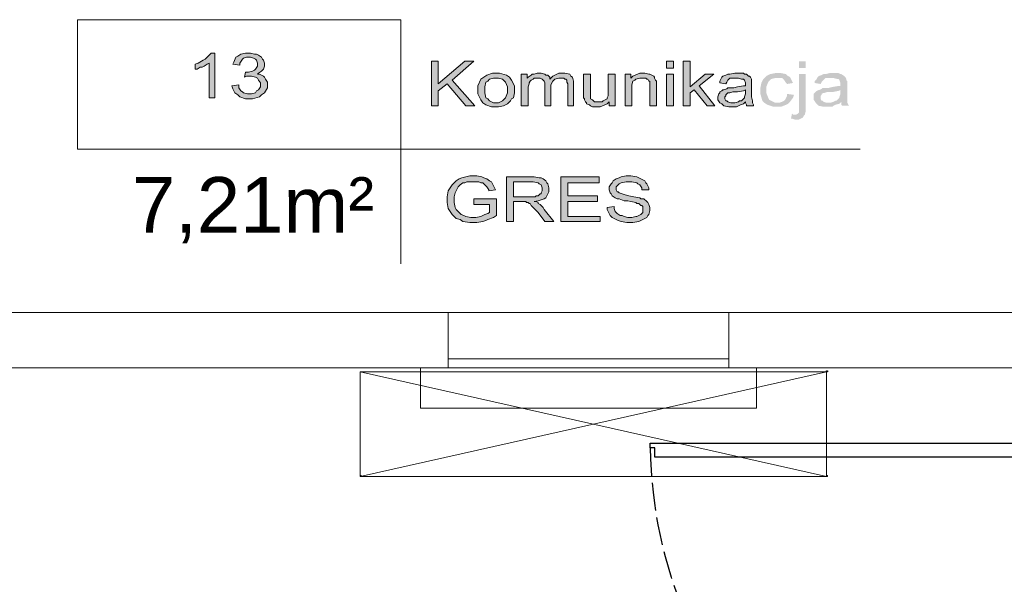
# Model space of a CAD drawing. Header units: millimetres. Extents: x 126553 to 403692, y -95821 to 38049.
# Tile 196 of 256: x 222123 to 222335, y 13043 to 13164. Entities that reach past the tile are written whole.
import ezdxf

# ---------------------------------------------------------------- set-up
doc = ezdxf.new("R2010")
doc.units = ezdxf.units.MM
doc.linetypes.add('ACAD_ISO02W100', pattern=[15, 12, -3])
doc.layers.add('_(15 PYTANIA)', color=3, linetype='Continuous', plot=False)
doc.layers.add('opisy', color=7, linetype='Continuous', lineweight=18)
doc.layers.add('ŚCIANY GRUBE', color=7, linetype='Continuous', lineweight=20)
doc.styles.add('PDF Arial', font='arial.ttf')

msp = doc.modelspace()

# ---------------------------------------------------------------- hatches: boundary and pattern name
at = {"layer": 'opisy'}
h = msp.add_hatch(color=0, dxfattribs=at)
h.paths.add_polyline_path([(222165.23557, 13146.8088), (222163.96349, 13146.8088), (222163.96349, 13154.2293), (222163.53946, 13154.01728), (222162.90342, 13153.59326), (222162.47939, 13153.38124), (222162.05536, 13153.38124), (222161.41932, 13152.95721), (222160.99529, 13152.95721), (222160.99529, 13154.01728), (222161.63134, 13154.2293), (222162.69141, 13154.86534), (222163.11543, 13155.07735), (222163.53946, 13155.50138), (222164.1755, 13156.13742), (222164.38752, 13156.34944), (222165.23557, 13156.34944)], flags=0)
h.paths.add_polyline_path([(222168.83981, 13149.35297), (222170.32391, 13149.56499), (222170.32391, 13148.92895), (222170.74794, 13148.2929), (222171.17197, 13148.08089), (222171.38398, 13147.86887), (222172.23204, 13147.65686), (222173.0801, 13147.65686), (222173.92815, 13147.86887), (222174.14017, 13148.2929), (222174.5642, 13148.50492), (222174.98822, 13149.14096), (222174.98822, 13149.98902), (222174.5642, 13150.62506), (222174.35218, 13151.04909), (222173.92815, 13151.2611), (222173.0801, 13151.47311), (222172.02003, 13151.47311), (222171.596, 13151.2611), (222171.80801, 13152.32117), (222172.44405, 13152.32117), (222173.29211, 13152.53318), (222173.71614, 13152.7452), (222173.92815, 13152.95721), (222174.35218, 13153.59326), (222174.35218, 13154.2293), (222174.14017, 13154.86534), (222173.92815, 13155.07735), (222173.50413, 13155.28937), (222172.86808, 13155.50138), (222172.02003, 13155.50138), (222171.38398, 13155.28937), (222171.17197, 13155.07735), (222170.95996, 13154.86534), (222170.53593, 13154.2293), (222170.53593, 13153.80527), (222169.05183, 13154.01728), (222169.26384, 13154.44131), (222169.68787, 13155.50138), (222170.1119, 13155.7134), (222170.74794, 13156.13742), (222171.80801, 13156.34944), (222172.86808, 13156.34944), (222173.71614, 13156.13742), (222174.14017, 13156.13742), (222174.5642, 13155.92541), (222175.20024, 13155.50138), (222175.41225, 13155.07735), (222175.62427, 13154.86534), (222175.83628, 13154.2293), (222175.83628, 13153.59326), (222175.62427, 13152.95721), (222175.41225, 13152.7452), (222175.20024, 13152.53318), (222174.5642, 13152.10916), (222174.35218, 13151.89714), (222174.77621, 13151.89714), (222175.62427, 13151.47311), (222175.83628, 13151.2611), (222176.04829, 13150.83707), (222176.47232, 13150.20103), (222176.47232, 13148.92895), (222175.83628, 13147.86887), (222175.20024, 13147.44485), (222174.77621, 13147.02082), (222173.29211, 13146.59679), (222171.80801, 13146.59679), (222170.53593, 13147.02082), (222170.1119, 13147.44485), (222169.47586, 13147.86887), (222169.05183, 13148.71693), (222168.83981, 13149.35297)], flags=0)
h = msp.add_hatch(color=7, dxfattribs=at)
h.paths.add_polyline_path([(222211.66666, 13145.11269), (222211.66666, 13154.65333), (222213.15076, 13154.65333), (222213.15076, 13149.777), (222218.87514, 13154.65333), (222220.78327, 13154.65333), (222216.11896, 13150.62506), (222220.99529, 13145.11269), (222219.08716, 13145.11269), (222215.05889, 13149.777), (222213.15076, 13148.2929), (222213.15076, 13145.11269)], flags=0)
h.paths.add_polyline_path([(222221.63133, 13148.50492), (222221.63133, 13149.35297), (222222.26737, 13150.83707), (222222.90341, 13151.2611), (222223.53945, 13151.68513), (222224.81154, 13152.10916), (222226.29564, 13152.10916), (222227.77974, 13151.68513), (222228.41578, 13151.2611), (222228.83981, 13150.62506), (222229.47585, 13149.35297), (222229.47585, 13147.86887), (222229.26384, 13146.8088), (222228.83981, 13146.59679), (222228.62779, 13146.17276), (222227.99175, 13145.53672), (222227.56772, 13145.32471), (222227.14369, 13145.11269), (222226.08362, 13144.90068), (222224.59953, 13144.90068), (222223.32744, 13145.32471), (222222.6914, 13145.74873), (222222.26737, 13146.38478), (222221.63133, 13147.65686), (222221.63133, 13148.50492)], flags=0)
h.paths.add_polyline_path([(222223.11543, 13148.50492), (222223.11543, 13147.86887), (222223.32744, 13146.8088), (222223.75147, 13146.59679), (222224.1755, 13146.17276), (222225.02355, 13145.74873), (222226.08362, 13145.74873), (222226.93168, 13146.17276), (222227.35571, 13146.59679), (222227.56772, 13146.8088), (222227.99175, 13147.86887), (222227.99175, 13149.14096), (222227.56772, 13150.20103), (222227.35571, 13150.41304), (222226.93168, 13150.83707), (222226.08362, 13151.04909), (222225.02355, 13151.04909), (222224.1755, 13150.83707), (222223.75147, 13150.41304), (222223.32744, 13150.20103), (222223.11543, 13149.14096), (222223.11543, 13148.50492)], flags=0)
h.paths.add_polyline_path([(222230.95995, 13145.11269), (222230.95995, 13151.89714), (222232.23203, 13151.89714), (222232.23203, 13151.04909), (222232.44405, 13151.2611), (222233.08009, 13151.68513), (222233.2921, 13151.89714), (222233.71613, 13151.89714), (222234.35217, 13152.10916), (222235.20023, 13152.10916), (222236.04829, 13151.89714), (222236.2603, 13151.68513), (222236.68433, 13151.68513), (222237.10836, 13151.2611), (222237.10836, 13150.83707), (222237.7444, 13151.47311), (222239.01648, 13152.10916), (222240.28857, 13152.10916), (222241.34864, 13151.89714), (222241.56065, 13151.47311), (222241.98468, 13151.2611), (222242.1967, 13150.41304), (222242.1967, 13145.11269), (222240.92461, 13145.11269), (222240.92461, 13149.777), (222240.7126, 13150.20103), (222240.7126, 13150.62506), (222240.50058, 13150.83707), (222240.28857, 13150.83707), (222240.07655, 13151.04909), (222239.01648, 13151.04909), (222238.16843, 13150.83707), (222237.95641, 13150.62506), (222237.7444, 13150.41304), (222237.32037, 13149.56499), (222237.32037, 13145.11269), (222236.04829, 13145.11269), (222236.04829, 13149.98902), (222235.83627, 13150.41304), (222235.62426, 13150.62506), (222235.41224, 13150.83707), (222234.98822, 13151.04909), (222233.71613, 13151.04909), (222233.50412, 13150.83707), (222233.08009, 13150.62506), (222232.86808, 13150.41304), (222232.65606, 13149.98902), (222232.65606, 13149.777), (222232.44405, 13149.14096), (222232.44405, 13145.11269)], flags=0)
h.paths.add_polyline_path([(222249.8292, 13145.11269), (222249.8292, 13145.96075), (222249.40518, 13145.53672), (222247.92108, 13144.90068), (222246.22496, 13144.90068), (222245.80094, 13145.11269), (222245.58892, 13145.32471), (222244.95288, 13145.53672), (222244.95288, 13145.74873), (222244.74087, 13145.96075), (222244.52885, 13146.38478), (222244.52885, 13146.59679), (222244.31684, 13146.8088), (222244.31684, 13151.89714), (222245.80094, 13151.89714), (222245.80094, 13146.59679), (222246.22496, 13146.38478), (222246.43698, 13146.17276), (222246.64899, 13145.96075), (222248.34511, 13145.96075), (222248.55712, 13146.17276), (222248.98115, 13146.38478), (222249.40518, 13146.59679), (222249.40518, 13146.8088), (222249.61719, 13147.23283), (222249.61719, 13151.89714), (222251.10129, 13151.89714), (222251.10129, 13145.11269)], flags=0)
h.paths.add_polyline_path([(222253.22143, 13145.11269), (222253.22143, 13151.89714), (222254.49351, 13151.89714), (222254.49351, 13151.04909), (222254.91754, 13151.47311), (222256.40164, 13152.10916), (222257.46171, 13152.10916), (222258.30977, 13151.89714), (222258.52178, 13151.89714), (222258.94581, 13151.68513), (222259.36984, 13151.47311), (222259.58185, 13151.2611), (222259.58185, 13151.04909), (222259.79387, 13150.62506), (222260.00588, 13150.41304), (222260.00588, 13145.11269), (222258.52178, 13145.11269), (222258.52178, 13150.41304), (222258.30977, 13150.41304), (222258.09775, 13150.83707), (222257.88574, 13150.83707), (222257.67373, 13151.04909), (222256.40164, 13151.04909), (222255.55358, 13150.83707), (222255.34157, 13150.62506), (222254.91754, 13150.41304), (222254.70553, 13149.56499), (222254.70553, 13145.11269)], flags=0)
h.paths.add_polyline_path([(222262.12602, 13153.16923), (222262.12602, 13154.65333), (222263.61012, 13154.65333), (222263.61012, 13153.16923)], flags=0)
h.paths.add_polyline_path([(222262.12602, 13145.11269), (222262.12602, 13151.89714), (222263.61012, 13151.89714), (222263.61012, 13145.11269)], flags=0)
h.paths.add_polyline_path([(222265.73026, 13145.11269), (222265.73026, 13154.65333), (222267.21436, 13154.65333), (222267.21436, 13149.14096), (222270.39457, 13151.89714), (222272.3027, 13151.89714), (222269.12249, 13149.35297), (222272.51471, 13145.11269), (222270.8186, 13145.11269), (222268.06242, 13148.50492), (222267.21436, 13147.86887), (222267.21436, 13145.11269)], flags=0)
h.paths.add_polyline_path([(222279.08715, 13145.96075), (222278.66312, 13145.53672), (222278.02708, 13145.32471), (222277.60305, 13145.11269), (222277.17902, 13144.90068), (222275.48291, 13144.90068), (222274.42284, 13145.11269), (222273.99881, 13145.53672), (222273.57478, 13145.74873), (222273.15076, 13146.38478), (222273.15076, 13147.02082), (222273.36277, 13147.65686), (222273.57478, 13147.86887), (222273.57478, 13148.08089), (222273.99881, 13148.2929), (222274.21083, 13148.50492), (222274.42284, 13148.50492), (222275.05888, 13148.71693), (222275.2709, 13148.92895), (222276.54298, 13148.92895), (222277.39104, 13149.14096), (222278.66312, 13149.35297), (222279.08715, 13149.35297), (222279.08715, 13149.777), (222279.08715, 13149.98902), (222278.87514, 13150.62506), (222278.66312, 13150.83707), (222278.23909, 13150.83707), (222277.60305, 13151.04909), (222275.69492, 13151.04909), (222275.48291, 13150.83707), (222275.2709, 13150.62506), (222275.05888, 13150.20103), (222274.84687, 13149.777), (222273.57478, 13149.98902), (222273.57478, 13150.41304), (222273.7868, 13150.83707), (222273.99881, 13151.2611), (222274.21083, 13151.47311), (222274.84687, 13151.68513), (222275.2709, 13151.89714), (222275.69492, 13151.89714), (222276.755, 13152.10916), (222278.66312, 13152.10916), (222278.87514, 13151.89714), (222279.29916, 13151.89714), (222279.72319, 13151.47311), (222279.93521, 13151.47311), (222280.14722, 13151.2611), (222280.35924, 13150.83707), (222280.35924, 13147.02082), (222280.57125, 13146.17276), (222280.57125, 13145.74873), (222280.78326, 13145.32471), (222280.78326, 13145.11269), (222279.29916, 13145.11269), (222279.29916, 13145.32471), (222279.08715, 13145.74873), (222279.08715, 13145.96075)], flags=0)
h.paths.add_polyline_path([(222279.08715, 13148.50492), (222278.66312, 13148.2929), (222277.39104, 13148.08089), (222276.33097, 13148.08089), (222275.69492, 13147.86887), (222275.2709, 13147.86887), (222275.05888, 13147.65686), (222274.84687, 13147.44485), (222274.84687, 13147.23283), (222274.63485, 13147.02082), (222274.63485, 13146.59679), (222274.84687, 13146.17276), (222275.05888, 13146.17276), (222275.2709, 13145.96075), (222275.90694, 13145.74873), (222276.755, 13145.74873), (222277.60305, 13145.96075), (222277.81507, 13146.17276), (222278.23909, 13146.17276), (222278.66312, 13146.59679), (222278.87514, 13146.8088), (222278.87514, 13147.02082), (222279.08715, 13147.65686)], flags=0)
h.paths.add_polyline_path([(222287.99174, 13147.65686), (222289.47584, 13147.44485), (222289.26383, 13146.8088), (222288.62779, 13145.96075), (222288.20376, 13145.53672), (222287.77973, 13145.32471), (222286.71966, 13144.90068), (222285.02355, 13144.90068), (222283.75146, 13145.32471), (222283.11542, 13145.74873), (222282.69139, 13146.17276), (222282.26736, 13147.65686), (222282.26736, 13148.92895), (222282.47938, 13149.98902), (222282.69139, 13150.41304), (222282.9034, 13150.83707), (222283.53945, 13151.47311), (222283.96348, 13151.68513), (222284.3875, 13151.89714), (222285.44757, 13152.10916), (222286.71966, 13152.10916), (222287.77973, 13151.89714), (222288.20376, 13151.47311), (222288.62779, 13151.2611), (222289.05181, 13150.41304), (222289.26383, 13149.98902), (222287.99174, 13149.777), (222287.77973, 13149.98902), (222287.3557, 13150.62506), (222287.14369, 13150.83707), (222286.93167, 13151.04909), (222285.44757, 13151.04909), (222284.59952, 13150.83707), (222284.17549, 13150.41304), (222283.96348, 13150.20103), (222283.53945, 13149.14096), (222283.53945, 13147.86887), (222283.96348, 13146.8088), (222284.17549, 13146.38478), (222284.59952, 13146.17276), (222285.44757, 13145.74873), (222286.29563, 13145.74873), (222286.93167, 13145.96075), (222287.3557, 13146.17276), (222287.56771, 13146.38478), (222287.99174, 13147.23283), (222287.99174, 13147.65686)], flags=0)
h.paths.add_polyline_path([(222290.53591, 13153.16923), (222290.53591, 13154.65333), (222292.02001, 13154.65333), (222292.02001, 13153.16923)], flags=0)
h.paths.add_polyline_path([(222288.8398, 13142.35651), (222289.05181, 13143.41658), (222289.26383, 13143.20456), (222289.89987, 13143.20456), (222290.3239, 13143.41658), (222290.3239, 13143.41658), (222290.53591, 13143.62859), (222290.53591, 13151.89714), (222292.02001, 13151.89714), (222292.02001, 13144.05262), (222291.808, 13143.20456), (222291.59598, 13142.99255), (222291.38397, 13142.56852), (222290.53591, 13142.14449), (222289.68786, 13142.14449), (222289.05181, 13142.35651)], flags=0)
h.paths.add_polyline_path([(222299.65252, 13145.96075), (222299.22849, 13145.53672), (222298.38043, 13145.32471), (222297.95641, 13145.11269), (222297.74439, 13144.90068), (222295.83627, 13144.90068), (222294.77619, 13145.11269), (222294.35217, 13145.53672), (222294.14015, 13145.74873), (222293.71612, 13146.38478), (222293.71612, 13147.65686), (222293.92814, 13147.86887), (222294.14015, 13148.08089), (222294.35217, 13148.2929), (222294.77619, 13148.50492), (222294.98821, 13148.50492), (222295.41224, 13148.71693), (222295.62425, 13148.92895), (222296.89634, 13148.92895), (222297.74439, 13149.14096), (222299.01648, 13149.35297), (222299.4405, 13149.35297), (222299.4405, 13149.777), (222299.4405, 13149.98902), (222299.22849, 13150.62506), (222299.01648, 13150.83707), (222298.80446, 13150.83707), (222297.95641, 13151.04909), (222296.26029, 13151.04909), (222296.04828, 13150.83707), (222295.83627, 13150.62506), (222295.41224, 13150.20103), (222295.20022, 13149.777), (222293.92814, 13149.98902), (222293.92814, 13150.41304), (222294.35217, 13150.83707), (222294.56418, 13151.2611), (222294.77619, 13151.47311), (222295.41224, 13151.68513), (222295.83627, 13151.89714), (222296.26029, 13151.89714), (222297.10835, 13152.10916), (222299.01648, 13152.10916), (222299.4405, 13151.89714), (222299.65252, 13151.89714), (222300.28856, 13151.47311), (222300.28856, 13151.47311), (222300.50058, 13151.2611), (222300.71259, 13150.83707), (222300.71259, 13150.62506), (222300.9246, 13150.41304), (222300.9246, 13145.74873), (222301.13662, 13145.32471), (222301.34863, 13145.11269), (222299.86453, 13145.11269), (222299.65252, 13145.32471), (222299.65252, 13145.96075)], flags=0)
h.paths.add_polyline_path([(222299.4405, 13148.50492), (222299.01648, 13148.2929), (222297.95641, 13148.08089), (222296.68432, 13148.08089), (222296.04828, 13147.86887), (222295.83627, 13147.86887), (222295.41224, 13147.65686), (222295.41224, 13147.44485), (222295.20022, 13147.23283), (222295.20022, 13146.59679), (222295.41224, 13146.17276), (222295.62425, 13146.17276), (222295.83627, 13145.96075), (222296.47231, 13145.74873), (222297.32036, 13145.74873), (222297.95641, 13145.96075), (222298.38043, 13146.17276), (222298.59245, 13146.17276), (222299.01648, 13146.59679), (222299.22849, 13146.8088), (222299.22849, 13147.02082), (222299.4405, 13147.65686)], flags=0)
h = msp.add_hatch(color=7, dxfattribs=at)
h.paths.add_polyline_path([(222220.78327, 13123.91128), (222220.78327, 13125.18337), (222225.6596, 13125.18337), (222225.6596, 13121.57913), (222225.02355, 13121.1551), (222223.75147, 13120.73107), (222223.32744, 13120.51905), (222222.6914, 13120.30704), (222221.41931, 13120.09503), (222219.93521, 13120.09503), (222218.45112, 13120.30704), (222217.81507, 13120.73107), (222216.96702, 13120.94308), (222216.11896, 13121.79114), (222215.69493, 13122.42718), (222215.2709, 13123.06322), (222215.05889, 13124.33531), (222215.05889, 13125.60739), (222215.2709, 13126.87948), (222215.69493, 13127.51552), (222216.11896, 13128.15156), (222216.96702, 13128.99962), (222217.60306, 13129.42365), (222218.2391, 13129.63566), (222219.93521, 13130.05969), (222221.41931, 13130.05969), (222222.47938, 13129.84768), (222222.90341, 13129.63566), (222223.53945, 13129.42365), (222224.1755, 13128.99962), (222224.59953, 13128.7876), (222224.81154, 13128.36358), (222225.23557, 13127.51552), (222225.44758, 13127.09149), (222223.96348, 13126.87948), (222223.96348, 13127.09149), (222223.53945, 13127.72753), (222223.32744, 13127.93955), (222223.11543, 13128.15156), (222222.6914, 13128.57559), (222222.26737, 13128.57559), (222221.84334, 13128.7876), (222219.29917, 13128.7876), (222218.87514, 13128.57559), (222218.45112, 13128.57559), (222217.81507, 13128.15156), (222217.60306, 13127.93955), (222217.39105, 13127.72753), (222217.17903, 13127.30351), (222216.96702, 13126.87948), (222216.755, 13126.45545), (222216.54299, 13125.60739), (222216.54299, 13124.33531), (222216.755, 13123.27524), (222216.96702, 13122.85121), (222217.39105, 13122.42718), (222218.02709, 13121.79114), (222218.66313, 13121.57913), (222219.08716, 13121.36711), (222220.14723, 13121.1551), (222221.2073, 13121.1551), (222222.26737, 13121.36711), (222222.6914, 13121.57913), (222223.11543, 13121.79114), (222223.75147, 13122.00315), (222224.1755, 13122.21517), (222224.1755, 13123.91128)], flags=0)
h.paths.add_polyline_path([(222227.77974, 13120.30704), (222227.77974, 13129.84768), (222233.71613, 13129.84768), (222234.7762, 13129.63566), (222235.20023, 13129.63566), (222235.62426, 13129.42365), (222236.2603, 13128.99962), (222236.47232, 13128.57559), (222236.68433, 13128.36358), (222236.89634, 13127.51552), (222236.89634, 13126.66746), (222236.47232, 13125.81941), (222236.2603, 13125.39538), (222235.83627, 13125.18337), (222234.56419, 13124.75934), (222233.71613, 13124.54732), (222234.14016, 13124.54732), (222234.56419, 13124.33531), (222234.56419, 13124.12329), (222234.98822, 13123.91128), (222235.62426, 13123.27524), (222235.83627, 13122.85121), (222237.95641, 13120.30704), (222236.04829, 13120.30704), (222234.56419, 13122.21517), (222234.14016, 13122.6392), (222233.50412, 13123.27524), (222233.2921, 13123.48725), (222233.08009, 13123.69927), (222232.86808, 13124.12329), (222232.65606, 13124.12329), (222232.44405, 13124.33531), (222232.02002, 13124.33531), (222232.02002, 13124.54732), (222229.26384, 13124.54732), (222229.26384, 13120.30704)], flags=0)
h.paths.add_polyline_path([(222229.26384, 13125.60739), (222233.92815, 13125.60739), (222234.14016, 13125.81941), (222234.56419, 13125.81941), (222234.98822, 13126.24344), (222235.20023, 13126.24344), (222235.20023, 13126.45545), (222235.41224, 13126.87948), (222235.41224, 13127.51552), (222235.20023, 13128.15156), (222234.7762, 13128.36358), (222234.56419, 13128.57559), (222233.50412, 13128.7876), (222229.26384, 13128.7876)], flags=0)
h.paths.add_polyline_path([(222239.44051, 13120.30704), (222239.44051, 13129.84768), (222247.70906, 13129.84768), (222247.70906, 13128.57559), (222240.92461, 13128.57559), (222240.92461, 13125.81941), (222247.28503, 13125.81941), (222247.28503, 13124.54732), (222240.92461, 13124.54732), (222240.92461, 13121.36711), (222247.92108, 13121.36711), (222247.92108, 13120.30704)], flags=0)
h.paths.add_polyline_path([(222249.40518, 13123.27524), (222250.88927, 13123.48725), (222250.88927, 13123.06322), (222251.10129, 13122.42718), (222251.3133, 13122.21517), (222251.52532, 13122.00315), (222252.16136, 13121.57913), (222252.58539, 13121.57913), (222253.00942, 13121.36711), (222253.85747, 13121.1551), (222254.70553, 13121.1551), (222255.55358, 13121.36711), (222255.7656, 13121.36711), (222256.18963, 13121.57913), (222256.61366, 13121.79114), (222256.82567, 13122.00315), (222257.03768, 13122.21517), (222257.03768, 13123.48725), (222256.82567, 13123.69927), (222256.61366, 13123.69927), (222256.18963, 13124.12329), (222255.7656, 13124.12329), (222255.55358, 13124.33531), (222254.49351, 13124.54732), (222253.85747, 13124.75934), (222253.00942, 13124.75934), (222251.94934, 13125.18337), (222251.52532, 13125.18337), (222251.10129, 13125.39538), (222250.46525, 13125.81941), (222250.25323, 13126.24344), (222250.04122, 13126.45545), (222249.8292, 13127.09149), (222249.8292, 13127.72753), (222250.25323, 13128.36358), (222250.46525, 13128.57559), (222250.67726, 13128.99962), (222251.3133, 13129.42365), (222251.94934, 13129.63566), (222252.37337, 13129.84768), (222253.43344, 13130.05969), (222254.49351, 13130.05969), (222255.7656, 13129.84768), (222256.18963, 13129.63566), (222256.61366, 13129.42365), (222257.46171, 13128.99962), (222257.67373, 13128.57559), (222257.88574, 13128.36358), (222258.30977, 13127.51552), (222258.30977, 13127.09149), (222256.82567, 13127.09149), (222256.82567, 13127.51552), (222256.40164, 13128.15156), (222255.97761, 13128.36358), (222255.7656, 13128.57559), (222254.70553, 13128.7876), (222253.43344, 13128.7876), (222252.37337, 13128.57559), (222251.94934, 13128.36358), (222251.73733, 13128.15156), (222251.3133, 13127.72753), (222251.3133, 13127.09149), (222251.52532, 13126.66746), (222251.73733, 13126.66746), (222251.94934, 13126.45545), (222253.22143, 13126.03142), (222254.06949, 13125.81941), (222255.12956, 13125.60739), (222256.40164, 13125.39538), (222256.61366, 13125.18337), (222257.2497, 13125.18337), (222257.88574, 13124.54732), (222258.09775, 13124.33531), (222258.30977, 13123.91128), (222258.52178, 13123.27524), (222258.52178, 13122.6392), (222258.30977, 13121.79114), (222258.09775, 13121.57913), (222257.88574, 13121.1551), (222257.03768, 13120.73107), (222256.61366, 13120.51905), (222256.18963, 13120.30704), (222254.91754, 13120.09503), (222253.64546, 13120.09503), (222252.37337, 13120.30704), (222251.73733, 13120.51905), (222251.3133, 13120.73107), (222250.46525, 13121.1551), (222250.04122, 13121.57913), (222249.8292, 13122.00315), (222249.40518, 13122.85121), (222249.40518, 13123.27524)], flags=0)

# ---------------------------------------------------------------- linework, layer by layer
at = {"color": 7}
msp.add_lwpolyline([(222352.64898, 13072.78408), (222352.64898, 13071.78408), (222351.64898, 13071.78408), (222351.64898, 13069.78408), (222259.64858, 13069.78408), (222259.64858, 13071.78408), (222258.649, 13071.78408), (222258.649, 13072.78408)], close=True, dxfattribs=at)
at = {"color": 7, "linetype": 'ACAD_ISO02W100', "ltscale": 0.5}
msp.add_arc((222352.7777, 13072.84682), 94.13472, 180.6468622, 269.9216533, dxfattribs=at)
at = {"layer": '_(15 PYTANIA)', "color": 7, "ltscale": 100}
msp.add_lwpolyline([(222296.47231, 13088.0809), (222296.47231, 13088.29291), (222296.68432, 13088.29291), (222296.68432, 13088.0809)], close=True, dxfattribs=at)
at = {"layer": 'opisy', "color": 0}
for points in [[(222135.76561, 13163.55792), (222205.09423, 13163.55792), (222205.09423, 13135.78407), (222135.76561, 13135.78407)], [(222165.23557, 13146.8088), (222163.96349, 13146.8088), (222163.96349, 13154.2293), (222163.53946, 13154.01728), (222162.90342, 13153.59326), (222162.47939, 13153.38124), (222162.05536, 13153.38124), (222161.41932, 13152.95721), (222160.99529, 13152.95721), (222160.99529, 13154.01728), (222161.63134, 13154.2293), (222162.69141, 13154.86534), (222163.11543, 13155.07735), (222163.53946, 13155.50138), (222164.1755, 13156.13742), (222164.38752, 13156.34944), (222165.23557, 13156.34944)], [(222168.83981, 13149.35297), (222170.32391, 13149.56499), (222170.32391, 13148.92895), (222170.74794, 13148.2929), (222171.17197, 13148.08089), (222171.38398, 13147.86887), (222172.23204, 13147.65686), (222173.0801, 13147.65686), (222173.92815, 13147.86887), (222174.14017, 13148.2929), (222174.5642, 13148.50492), (222174.98822, 13149.14096), (222174.98822, 13149.98902), (222174.5642, 13150.62506), (222174.35218, 13151.04909), (222173.92815, 13151.2611), (222173.0801, 13151.47311), (222172.02003, 13151.47311), (222171.596, 13151.2611), (222171.80801, 13152.32117), (222172.44405, 13152.32117), (222173.29211, 13152.53318), (222173.71614, 13152.7452), (222173.92815, 13152.95721), (222174.35218, 13153.59326), (222174.35218, 13154.2293), (222174.14017, 13154.86534), (222173.92815, 13155.07735), (222173.50413, 13155.28937), (222172.86808, 13155.50138), (222172.02003, 13155.50138), (222171.38398, 13155.28937), (222171.17197, 13155.07735), (222170.95996, 13154.86534), (222170.53593, 13154.2293), (222170.53593, 13153.80527), (222169.05183, 13154.01728), (222169.26384, 13154.44131), (222169.68787, 13155.50138), (222170.1119, 13155.7134), (222170.74794, 13156.13742), (222171.80801, 13156.34944), (222172.86808, 13156.34944), (222173.71614, 13156.13742), (222174.14017, 13156.13742), (222174.5642, 13155.92541), (222175.20024, 13155.50138), (222175.41225, 13155.07735), (222175.62427, 13154.86534), (222175.83628, 13154.2293), (222175.83628, 13153.59326), (222175.62427, 13152.95721), (222175.41225, 13152.7452), (222175.20024, 13152.53318), (222174.5642, 13152.10916), (222174.35218, 13151.89714), (222174.77621, 13151.89714), (222175.62427, 13151.47311), (222175.83628, 13151.2611), (222176.04829, 13150.83707), (222176.47232, 13150.20103), (222176.47232, 13148.92895), (222175.83628, 13147.86887), (222175.20024, 13147.44485), (222174.77621, 13147.02082), (222173.29211, 13146.59679), (222171.80801, 13146.59679), (222170.53593, 13147.02082), (222170.1119, 13147.44485), (222169.47586, 13147.86887), (222169.05183, 13148.71693)]]:
    msp.add_lwpolyline(points, close=True, dxfattribs=at)
at = {"layer": 'opisy', "color": 7}
for points in [[(222211.66666, 13145.11269), (222211.66666, 13154.65333), (222213.15076, 13154.65333), (222213.15076, 13149.777), (222218.87514, 13154.65333), (222220.78327, 13154.65333), (222216.11896, 13150.62506), (222220.99529, 13145.11269), (222219.08716, 13145.11269), (222215.05889, 13149.777), (222213.15076, 13148.2929), (222213.15076, 13145.11269)], [(222262.12602, 13153.16923), (222262.12602, 13154.65333), (222263.61012, 13154.65333), (222263.61012, 13153.16923)], [(222265.73026, 13145.11269), (222265.73026, 13154.65333), (222267.21436, 13154.65333), (222267.21436, 13149.14096), (222270.39457, 13151.89714), (222272.3027, 13151.89714), (222269.12249, 13149.35297), (222272.51471, 13145.11269), (222270.8186, 13145.11269), (222268.06242, 13148.50492), (222267.21436, 13147.86887), (222267.21436, 13145.11269)], [(222221.63133, 13148.50492), (222221.63133, 13149.35297), (222222.26737, 13150.83707), (222222.90341, 13151.2611), (222223.53945, 13151.68513), (222224.81154, 13152.10916), (222226.29564, 13152.10916), (222227.77974, 13151.68513), (222228.41578, 13151.2611), (222228.83981, 13150.62506), (222229.47585, 13149.35297), (222229.47585, 13147.86887), (222229.26384, 13146.8088), (222228.83981, 13146.59679), (222228.62779, 13146.17276), (222227.99175, 13145.53672), (222227.56772, 13145.32471), (222227.14369, 13145.11269), (222226.08362, 13144.90068), (222224.59953, 13144.90068), (222223.32744, 13145.32471), (222222.6914, 13145.74873), (222222.26737, 13146.38478), (222221.63133, 13147.65686)], [(222223.11543, 13148.50492), (222223.11543, 13147.86887), (222223.32744, 13146.8088), (222223.75147, 13146.59679), (222224.1755, 13146.17276), (222225.02355, 13145.74873), (222226.08362, 13145.74873), (222226.93168, 13146.17276), (222227.35571, 13146.59679), (222227.56772, 13146.8088), (222227.99175, 13147.86887), (222227.99175, 13149.14096), (222227.56772, 13150.20103), (222227.35571, 13150.41304), (222226.93168, 13150.83707), (222226.08362, 13151.04909), (222225.02355, 13151.04909), (222224.1755, 13150.83707), (222223.75147, 13150.41304), (222223.32744, 13150.20103), (222223.11543, 13149.14096)], [(222230.95995, 13145.11269), (222230.95995, 13151.89714), (222232.23203, 13151.89714), (222232.23203, 13151.04909), (222232.44405, 13151.2611), (222233.08009, 13151.68513), (222233.2921, 13151.89714), (222233.71613, 13151.89714), (222234.35217, 13152.10916), (222235.20023, 13152.10916), (222236.04829, 13151.89714), (222236.2603, 13151.68513), (222236.68433, 13151.68513), (222237.10836, 13151.2611), (222237.10836, 13150.83707), (222237.7444, 13151.47311), (222239.01648, 13152.10916), (222240.28857, 13152.10916), (222241.34864, 13151.89714), (222241.56065, 13151.47311), (222241.98468, 13151.2611), (222242.1967, 13150.41304), (222242.1967, 13145.11269), (222240.92461, 13145.11269), (222240.92461, 13149.777), (222240.7126, 13150.20103), (222240.7126, 13150.62506), (222240.50058, 13150.83707), (222240.28857, 13150.83707), (222240.07655, 13151.04909), (222239.01648, 13151.04909), (222238.16843, 13150.83707), (222237.95641, 13150.62506), (222237.7444, 13150.41304), (222237.32037, 13149.56499), (222237.32037, 13145.11269), (222236.04829, 13145.11269), (222236.04829, 13149.98902), (222235.83627, 13150.41304), (222235.62426, 13150.62506), (222235.41224, 13150.83707), (222234.98822, 13151.04909), (222233.71613, 13151.04909), (222233.50412, 13150.83707), (222233.08009, 13150.62506), (222232.86808, 13150.41304), (222232.65606, 13149.98902), (222232.65606, 13149.777), (222232.44405, 13149.14096), (222232.44405, 13145.11269)], [(222249.8292, 13145.11269), (222249.8292, 13145.96075), (222249.40518, 13145.53672), (222247.92108, 13144.90068), (222246.22496, 13144.90068), (222245.80094, 13145.11269), (222245.58892, 13145.32471), (222244.95288, 13145.53672), (222244.95288, 13145.74873), (222244.74087, 13145.96075), (222244.52885, 13146.38478), (222244.52885, 13146.59679), (222244.31684, 13146.8088), (222244.31684, 13151.89714), (222245.80094, 13151.89714), (222245.80094, 13146.59679), (222246.22496, 13146.38478), (222246.43698, 13146.17276), (222246.64899, 13145.96075), (222248.34511, 13145.96075), (222248.55712, 13146.17276), (222248.98115, 13146.38478), (222249.40518, 13146.59679), (222249.40518, 13146.8088), (222249.61719, 13147.23283), (222249.61719, 13151.89714), (222251.10129, 13151.89714), (222251.10129, 13145.11269)], [(222253.22143, 13145.11269), (222253.22143, 13151.89714), (222254.49351, 13151.89714), (222254.49351, 13151.04909), (222254.91754, 13151.47311), (222256.40164, 13152.10916), (222257.46171, 13152.10916), (222258.30977, 13151.89714), (222258.52178, 13151.89714), (222258.94581, 13151.68513), (222259.36984, 13151.47311), (222259.58185, 13151.2611), (222259.58185, 13151.04909), (222259.79387, 13150.62506), (222260.00588, 13150.41304), (222260.00588, 13145.11269), (222258.52178, 13145.11269), (222258.52178, 13150.41304), (222258.30977, 13150.41304), (222258.09775, 13150.83707), (222257.88574, 13150.83707), (222257.67373, 13151.04909), (222256.40164, 13151.04909), (222255.55358, 13150.83707), (222255.34157, 13150.62506), (222254.91754, 13150.41304), (222254.70553, 13149.56499), (222254.70553, 13145.11269)], [(222262.12602, 13145.11269), (222262.12602, 13151.89714), (222263.61012, 13151.89714), (222263.61012, 13145.11269)], [(222279.08715, 13145.96075), (222278.66312, 13145.53672), (222278.02708, 13145.32471), (222277.60305, 13145.11269), (222277.17902, 13144.90068), (222275.48291, 13144.90068), (222274.42284, 13145.11269), (222273.99881, 13145.53672), (222273.57478, 13145.74873), (222273.15076, 13146.38478), (222273.15076, 13147.02082), (222273.36277, 13147.65686), (222273.57478, 13147.86887), (222273.57478, 13148.08089), (222273.99881, 13148.2929), (222274.21083, 13148.50492), (222274.42284, 13148.50492), (222275.05888, 13148.71693), (222275.2709, 13148.92895), (222276.54298, 13148.92895), (222277.39104, 13149.14096), (222278.66312, 13149.35297), (222279.08715, 13149.35297), (222279.08715, 13149.777), (222279.08715, 13149.98902), (222278.87514, 13150.62506), (222278.66312, 13150.83707), (222278.23909, 13150.83707), (222277.60305, 13151.04909), (222275.69492, 13151.04909), (222275.48291, 13150.83707), (222275.2709, 13150.62506), (222275.05888, 13150.20103), (222274.84687, 13149.777), (222273.57478, 13149.98902), (222273.57478, 13150.41304), (222273.7868, 13150.83707), (222273.99881, 13151.2611), (222274.21083, 13151.47311), (222274.84687, 13151.68513), (222275.2709, 13151.89714), (222275.69492, 13151.89714), (222276.755, 13152.10916), (222278.66312, 13152.10916), (222278.87514, 13151.89714), (222279.29916, 13151.89714), (222279.72319, 13151.47311), (222279.93521, 13151.47311), (222280.14722, 13151.2611), (222280.35924, 13150.83707), (222280.35924, 13147.02082), (222280.57125, 13146.17276), (222280.57125, 13145.74873), (222280.78326, 13145.32471), (222280.78326, 13145.11269), (222279.29916, 13145.11269), (222279.29916, 13145.32471), (222279.08715, 13145.74873)], [(222279.08715, 13148.50492), (222278.66312, 13148.2929), (222277.39104, 13148.08089), (222276.33097, 13148.08089), (222275.69492, 13147.86887), (222275.2709, 13147.86887), (222275.05888, 13147.65686), (222274.84687, 13147.44485), (222274.84687, 13147.23283), (222274.63485, 13147.02082), (222274.63485, 13146.59679), (222274.84687, 13146.17276), (222275.05888, 13146.17276), (222275.2709, 13145.96075), (222275.90694, 13145.74873), (222276.755, 13145.74873), (222277.60305, 13145.96075), (222277.81507, 13146.17276), (222278.23909, 13146.17276), (222278.66312, 13146.59679), (222278.87514, 13146.8088), (222278.87514, 13147.02082), (222279.08715, 13147.65686)], [(222220.78327, 13123.91128), (222220.78327, 13125.18337), (222225.6596, 13125.18337), (222225.6596, 13121.57913), (222225.02355, 13121.1551), (222223.75147, 13120.73107), (222223.32744, 13120.51905), (222222.6914, 13120.30704), (222221.41931, 13120.09503), (222219.93521, 13120.09503), (222218.45112, 13120.30704), (222217.81507, 13120.73107), (222216.96702, 13120.94308), (222216.11896, 13121.79114), (222215.69493, 13122.42718), (222215.2709, 13123.06322), (222215.05889, 13124.33531), (222215.05889, 13125.60739), (222215.2709, 13126.87948), (222215.69493, 13127.51552), (222216.11896, 13128.15156), (222216.96702, 13128.99962), (222217.60306, 13129.42365), (222218.2391, 13129.63566), (222219.93521, 13130.05969), (222221.41931, 13130.05969), (222222.47938, 13129.84768), (222222.90341, 13129.63566), (222223.53945, 13129.42365), (222224.1755, 13128.99962), (222224.59953, 13128.7876), (222224.81154, 13128.36358), (222225.23557, 13127.51552), (222225.44758, 13127.09149), (222223.96348, 13126.87948), (222223.96348, 13127.09149), (222223.53945, 13127.72753), (222223.32744, 13127.93955), (222223.11543, 13128.15156), (222222.6914, 13128.57559), (222222.26737, 13128.57559), (222221.84334, 13128.7876), (222219.29917, 13128.7876), (222218.87514, 13128.57559), (222218.45112, 13128.57559), (222217.81507, 13128.15156), (222217.60306, 13127.93955), (222217.39105, 13127.72753), (222217.17903, 13127.30351), (222216.96702, 13126.87948), (222216.755, 13126.45545), (222216.54299, 13125.60739), (222216.54299, 13124.33531), (222216.755, 13123.27524), (222216.96702, 13122.85121), (222217.39105, 13122.42718), (222218.02709, 13121.79114), (222218.66313, 13121.57913), (222219.08716, 13121.36711), (222220.14723, 13121.1551), (222221.2073, 13121.1551), (222222.26737, 13121.36711), (222222.6914, 13121.57913), (222223.11543, 13121.79114), (222223.75147, 13122.00315), (222224.1755, 13122.21517), (222224.1755, 13123.91128)], [(222227.77974, 13120.30704), (222227.77974, 13129.84768), (222233.71613, 13129.84768), (222234.7762, 13129.63566), (222235.20023, 13129.63566), (222235.62426, 13129.42365), (222236.2603, 13128.99962), (222236.47232, 13128.57559), (222236.68433, 13128.36358), (222236.89634, 13127.51552), (222236.89634, 13126.66746), (222236.47232, 13125.81941), (222236.2603, 13125.39538), (222235.83627, 13125.18337), (222234.56419, 13124.75934), (222233.71613, 13124.54732), (222234.14016, 13124.54732), (222234.56419, 13124.33531), (222234.56419, 13124.12329), (222234.98822, 13123.91128), (222235.62426, 13123.27524), (222235.83627, 13122.85121), (222237.95641, 13120.30704), (222236.04829, 13120.30704), (222234.56419, 13122.21517), (222234.14016, 13122.6392), (222233.50412, 13123.27524), (222233.2921, 13123.48725), (222233.08009, 13123.69927), (222232.86808, 13124.12329), (222232.65606, 13124.12329), (222232.44405, 13124.33531), (222232.02002, 13124.33531), (222232.02002, 13124.54732), (222229.26384, 13124.54732), (222229.26384, 13120.30704)], [(222239.44051, 13120.30704), (222239.44051, 13129.84768), (222247.70906, 13129.84768), (222247.70906, 13128.57559), (222240.92461, 13128.57559), (222240.92461, 13125.81941), (222247.28503, 13125.81941), (222247.28503, 13124.54732), (222240.92461, 13124.54732), (222240.92461, 13121.36711), (222247.92108, 13121.36711), (222247.92108, 13120.30704)], [(222249.40518, 13123.27524), (222250.88927, 13123.48725), (222250.88927, 13123.06322), (222251.10129, 13122.42718), (222251.3133, 13122.21517), (222251.52532, 13122.00315), (222252.16136, 13121.57913), (222252.58539, 13121.57913), (222253.00942, 13121.36711), (222253.85747, 13121.1551), (222254.70553, 13121.1551), (222255.55358, 13121.36711), (222255.7656, 13121.36711), (222256.18963, 13121.57913), (222256.61366, 13121.79114), (222256.82567, 13122.00315), (222257.03768, 13122.21517), (222257.03768, 13123.48725), (222256.82567, 13123.69927), (222256.61366, 13123.69927), (222256.18963, 13124.12329), (222255.7656, 13124.12329), (222255.55358, 13124.33531), (222254.49351, 13124.54732), (222253.85747, 13124.75934), (222253.00942, 13124.75934), (222251.94934, 13125.18337), (222251.52532, 13125.18337), (222251.10129, 13125.39538), (222250.46525, 13125.81941), (222250.25323, 13126.24344), (222250.04122, 13126.45545), (222249.8292, 13127.09149), (222249.8292, 13127.72753), (222250.25323, 13128.36358), (222250.46525, 13128.57559), (222250.67726, 13128.99962), (222251.3133, 13129.42365), (222251.94934, 13129.63566), (222252.37337, 13129.84768), (222253.43344, 13130.05969), (222254.49351, 13130.05969), (222255.7656, 13129.84768), (222256.18963, 13129.63566), (222256.61366, 13129.42365), (222257.46171, 13128.99962), (222257.67373, 13128.57559), (222257.88574, 13128.36358), (222258.30977, 13127.51552), (222258.30977, 13127.09149), (222256.82567, 13127.09149), (222256.82567, 13127.51552), (222256.40164, 13128.15156), (222255.97761, 13128.36358), (222255.7656, 13128.57559), (222254.70553, 13128.7876), (222253.43344, 13128.7876), (222252.37337, 13128.57559), (222251.94934, 13128.36358), (222251.73733, 13128.15156), (222251.3133, 13127.72753), (222251.3133, 13127.09149), (222251.52532, 13126.66746), (222251.73733, 13126.66746), (222251.94934, 13126.45545), (222253.22143, 13126.03142), (222254.06949, 13125.81941), (222255.12956, 13125.60739), (222256.40164, 13125.39538), (222256.61366, 13125.18337), (222257.2497, 13125.18337), (222257.88574, 13124.54732), (222258.09775, 13124.33531), (222258.30977, 13123.91128), (222258.52178, 13123.27524), (222258.52178, 13122.6392), (222258.30977, 13121.79114), (222258.09775, 13121.57913), (222257.88574, 13121.1551), (222257.03768, 13120.73107), (222256.61366, 13120.51905), (222256.18963, 13120.30704), (222254.91754, 13120.09503), (222253.64546, 13120.09503), (222252.37337, 13120.30704), (222251.73733, 13120.51905), (222251.3133, 13120.73107), (222250.46525, 13121.1551), (222250.04122, 13121.57913), (222249.8292, 13122.00315), (222249.40518, 13122.85121)], [(222229.26384, 13125.60739), (222233.92815, 13125.60739), (222234.14016, 13125.81941), (222234.56419, 13125.81941), (222234.98822, 13126.24344), (222235.20023, 13126.24344), (222235.20023, 13126.45545), (222235.41224, 13126.87948), (222235.41224, 13127.51552), (222235.20023, 13128.15156), (222234.7762, 13128.36358), (222234.56419, 13128.57559), (222233.50412, 13128.7876), (222229.26384, 13128.7876)]]:
    msp.add_lwpolyline(points, close=True, dxfattribs=at)
for points in [[(222205.09423, 13137.26817), (222205.09423, 13111.19043)], [(222205.09423, 13135.78407), (222303.68079, 13135.78407)]]:
    msp.add_lwpolyline(points, dxfattribs=at)
at = {"layer": 'ŚCIANY GRUBE', "color": 0}
msp.add_lwpolyline([(222051.17199, 13100.80174), (222383.18608, 13100.80174), (222383.18608, 13088.92895), (222366.64898, 13088.92895), (222366.64898, 13075.78408), (222354.56417, 13075.78408), (222354.56417, 13088.92895), (222051.17199, 13088.92895), (222051.17199, 12797.40956), (222039.2992, 12797.40956)], dxfattribs=at)
at = {"layer": 'ŚCIANY GRUBE', "color": 7}
for points in [[(222215.2709, 13100.80174), (222215.2709, 13088.92895), (222209.33451, 13088.92895), (222209.33451, 13080.23637), (222281.41931, 13080.23637), (222281.41931, 13088.92895), (222275.48291, 13088.92895), (222275.48291, 13091.04909)], [(222275.48291, 13090.83708), (222275.48291, 13100.80174)], [(222196.40165, 13065.6074), (222196.40165, 13088.0809)], [(222296.47231, 13088.0809), (222296.47231, 13065.6074)]]:
    msp.add_lwpolyline(points, dxfattribs=at)
for points in [[(222215.2709, 13090.83708), (222275.48291, 13090.83708), (222275.48291, 13100.80174), (222215.2709, 13100.80174)], [(222296.47231, 13065.6074), (222196.40165, 13088.0809), (222296.47231, 13088.0809), (222196.40165, 13065.6074)], [(222196.40165, 13065.6074), (222196.40165, 13065.81942), (222196.61366, 13065.81942), (222196.61366, 13065.6074)], [(222296.47231, 13065.6074), (222296.47231, 13065.81942), (222296.68432, 13065.81942), (222296.68432, 13065.6074)]]:
    msp.add_lwpolyline(points, close=True, dxfattribs=at)

# ---------------------------------------------------------------- texts
at = {"layer": 'opisy', "color": 0, "insert": (222147.42666, 13115.64236), "char_height": 11.953839, "attachment_point": 7, "style": 'PDF Arial'}
msp.add_mtext('7,21m²', dxfattribs=at)

doc.saveas('drawing.dxf')
